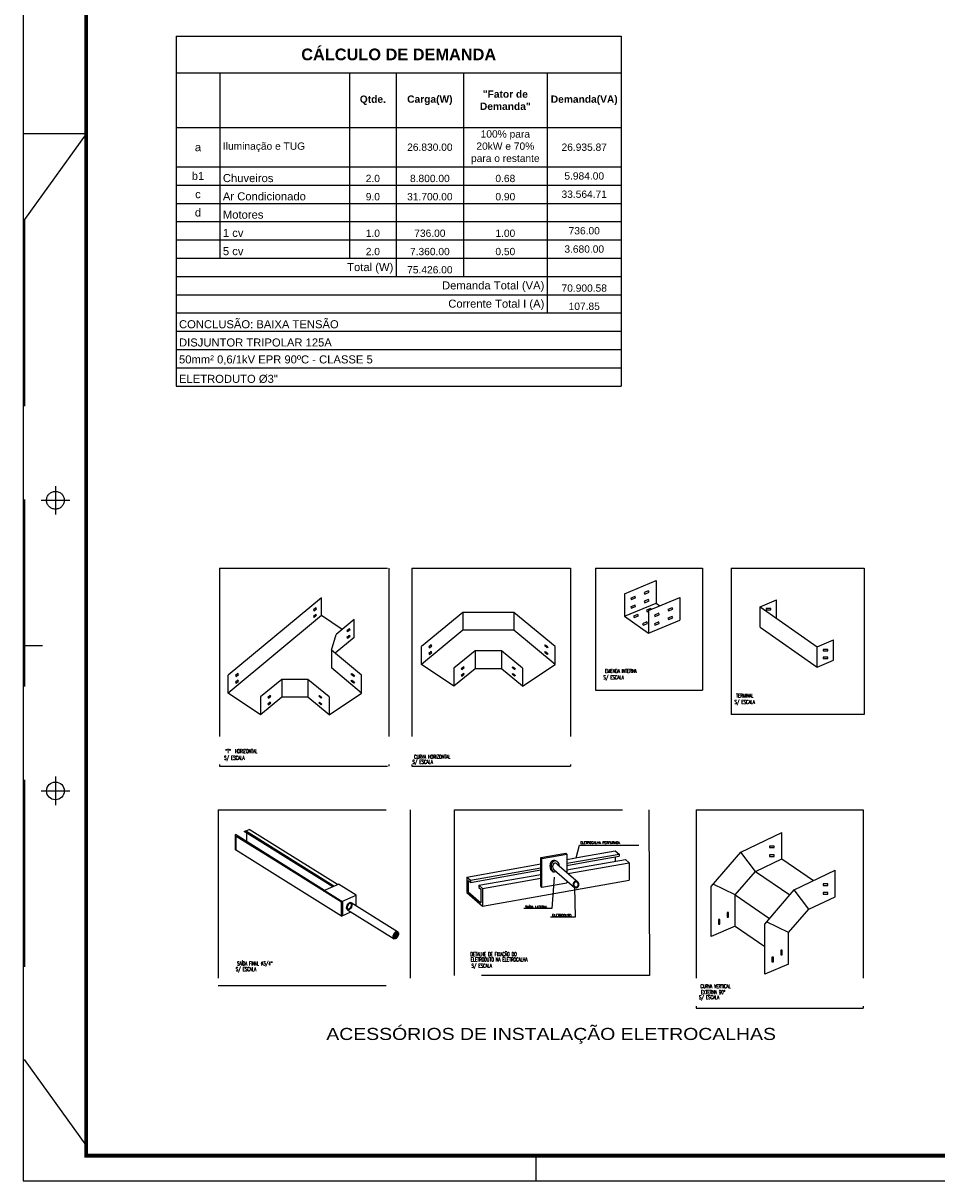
# Model space of a CAD drawing. Extents: x 92.5 to 143.5, y -319.8 to -290.4.
# Tile 1 of 12: x 101.3 to 113.6, y -319.8 to -304.3. Entities that reach past the tile are written whole.
import ezdxf
from ezdxf.enums import TextEntityAlignment as Align

# ---------------------------------------------------------------- set-up
doc = ezdxf.new("R2010")
doc.units = 0
doc.header["$MEASUREMENT"] = 0
doc.linetypes.add('CENTER2', pattern=[1.125, 0.75, -0.125, 0.125, -0.125])
doc.linetypes.add('HIDDEN', pattern=[0.375, 0.25, -0.125])
doc.layers.get('0').update_dxf_attribs({"linetype": 'CONTINUOUS'})
for name, color, linetype in [('EQUIP', 3, 'CONTINUOUS'), ('HACHURAS', 11, 'CONTINUOUS'), ('INDICAÇÃO', 2, 'CONTINUOUS'), ('parede', 8, 'CONTINUOUS'), ('PRANCHA', 8, 'CONTINUOUS')]:
    doc.layers.add(name, color=color, linetype=linetype)
doc.styles.add('ARIAL', font='arial.ttf')
doc.styles.add('ROMANS', font='romans')
doc.styles.add('STYLE3', font='arial.ttf', dxfattribs={"width": 1.15})

# ---------------------------------------------------------------- blocks, each defined once
blk = doc.blocks.new('A1 1-50')
at = {"layer": 'PRANCHA'}
for p, q in [((3794.895, 272.078), (3794.895, 242.703)), ((3795.739, 256.714), (3794.895, 256.714)), ((3794.915, 249.866), (3795.154, 249.866)), ((3795.327, 248.112), (3795.327, 247.73)), ((3795.136, 247.921), (3795.518, 247.921)), ((3801.761, 242.703), (3801.761, 243.04)), ((3794.895, 242.703), (3837.076, 242.703))]:
    blk.add_line(p, q, dxfattribs=at)
at = {"layer": 'PRANCHA', "linetype": 'HIDDEN', "ltscale": 10}
for p, q in [((3795.739, 256.714), (3794.915, 255.569)), ((3794.915, 255.569), (3794.915, 244.325)), ((3795.327, 252.001), (3795.327, 251.62)), ((3795.136, 251.811), (3795.518, 251.811)), ((3795.739, 243.18), (3794.915, 244.325))]:
    blk.add_line(p, q, dxfattribs=at)
at = {"layer": 'PRANCHA', "const_width": 0.0506}
blk.add_lwpolyline([(3795.739, 271.74), (3795.739, 243.04), (3836.739, 243.04), (3836.739, 271.74), (3795.739, 271.74)], dxfattribs=at)
at = {"layer": 'PRANCHA', "linetype": 'HIDDEN', "ltscale": 10}
blk.add_circle((3795.327, 251.811), 0.119, dxfattribs=at)
at = {"layer": 'PRANCHA'}
blk.add_circle((3795.327, 247.921), 0.119, dxfattribs=at)
blk = doc.blocks.new('*T4')
at = {"color": 0, "linetype": 'ByBlock', "lineweight": -2}
for p, q in [((0, 0), (5.957, 0)), ((0, 0), (0, -4.681)), ((5.957, 0), (5.957, -4.681)), ((0, -0.489), (5.957, -0.489)), ((0.587, -0.489), (0.587, -2.97)), ((2.32, -0.489), (2.32, -2.97)), ((2.946, -0.489), (2.946, -3.214)), ((3.846, -0.489), (3.846, -3.214)), ((4.967, -0.489), (4.967, -3.703)), ((0, -1.222), (5.957, -1.222)), ((0, -1.747), (5.957, -1.747)), ((0, -1.992), (5.957, -1.992)), ((0, -2.236), (5.957, -2.236)), ((0, -2.481), (5.957, -2.481)), ((0, -2.725), (5.957, -2.725)), ((0, -2.97), (5.957, -2.97)), ((0, -3.214), (5.957, -3.214)), ((0, -3.459), (5.957, -3.459)), ((0, -3.703), (5.957, -3.703)), ((0, -3.948), (5.957, -3.948)), ((0, -4.192), (5.957, -4.192)), ((0, -4.437), (5.957, -4.437)), ((0, -4.681), (5.957, -4.681))]:
    blk.add_line(p, q, dxfattribs=at)
at = {"color": 0, "char_height": 0.12471}
for s, insert, width, attachment_point in [('{\\fArial|b1|i0|c0;\\H1.254x;CÁLCULO DE DEMANDA}', (2.979, -0.244), 5.87912, 5), ('{\\fArial|b1|i0|c0|p34;\\H0.784x;"Fator de\\PDemanda"}', (4.406, -0.856), 1.04286, 5), ('{\\fArial|b1|i0|c0;\\H0.784x;Qtde.}', (2.633, -0.856), 0.5475, 5), ('{\\fArial|b1|i0|c0;\\H0.784x;Carga(W)}', (3.396, -0.856), 0.82125, 5), ('{\\fArial|b1|i0|c0;\\H0.784x;Demanda(VA)}', (5.462, -0.856), 0.9125, 5), ('{\\fArial|b0|i0|c0;\\H0.784x;100% para 20kW e 70% para o restante}', (4.406, -1.485), 1.04286, 5), ('{\\fArial|b0|i0|c0;\\H0.8623x;a}', (0.293, -1.485), 0.50839, 5), ('{\\fArial|b0|i0|c0;\\H0.784x;Iluminação e TUG}', (0.626, -1.485), 1.65554, 4), ('{\\fArial|b0|i0|c0;\\H0.8623x;b1}', (0.293, -1.87), 0.50839, 5), ('{\\fArial|b0|i0|c0;\\H0.8623x;Chuveiros}', (0.626, -1.953), 1.65554, 7), ('{\\fArial|b0|i0|c0;\\H0.784x;2.0', (2.633, -1.953), 0.5475, 8), ('{\\fArial|b0|i0|c0;\\H0.784x;8.800.00', (3.396, -1.953), 0.82125, 8), ('{\\fArial|b0|i0|c0;\\H0.784x;0.68', (4.406, -1.953), 1.04286, 8), ('{\\fArial|b0|i0|c0;\\H0.784x;5.984.00', (5.462, -1.87), 0.9125, 5), ('{\\fArial|b0|i0|c0;\\H0.8623x;c}', (0.293, -2.114), 0.50839, 5), ('{\\fArial|b0|i0|c0;\\H0.8623x;Ar Condicionado}', (0.626, -2.197), 1.65554, 7), ('{\\fArial|b0|i0|c0;\\H0.784x;9.0', (2.633, -2.197), 0.5475, 8), ('{\\fArial|b0|i0|c0;\\H0.784x;31.700.00', (3.396, -2.197), 0.82125, 8), ('{\\fArial|b0|i0|c0;\\H0.784x;0.90', (4.406, -2.197), 1.04286, 8), ('{\\fArial|b0|i0|c0;\\H0.784x;33.564.71', (5.462, -2.114), 0.9125, 5), ('{\\fArial|b0|i0|c0;\\H0.8623x;d}', (0.293, -2.359), 0.50839, 5), ('{\\fArial|b0|i0|c0;\\H0.8623x;Motores}', (0.626, -2.442), 1.65554, 7), ('{\\fArial|b0|i0|c0;\\H0.8623x;1 cv}', (0.626, -2.686), 1.65554, 7), ('{\\fArial|b0|i0|c0;\\H0.784x;1.0', (2.633, -2.686), 0.5475, 8), ('{\\fArial|b0|i0|c0;\\H0.784x;736.00', (3.396, -2.686), 0.82125, 8), ('{\\fArial|b0|i0|c0;\\H0.784x;1.00', (4.406, -2.686), 1.04286, 8), ('{\\fArial|b0|i0|c0;\\H0.784x;736.00', (5.462, -2.603), 0.9125, 5), ('{\\fArial|b0|i0|c0;\\H0.8623x;5 cv}', (0.626, -2.931), 1.65554, 7), ('{\\fArial|b0|i0|c0;\\H0.784x;2.0', (2.633, -2.931), 0.5475, 8), ('{\\fArial|b0|i0|c0;\\H0.784x;7.360.00', (3.396, -2.931), 0.82125, 8), ('{\\fArial|b0|i0|c0;\\H0.784x;0.50', (4.406, -2.931), 1.04286, 8), ('{\\fArial|b0|i0|c0;\\H0.784x;3.680.00', (5.462, -2.848), 0.9125, 5), ('{\\fArial|b0|i0|c0;\\H0.8623x;Total (W)}', (2.907, -3.175), 2.86786, 9), ('{\\fArial|b0|i0|c0;\\H0.8623x;Demanda Total (VA)}', (4.928, -3.42), 4.8884, 9), ('{\\fArial|b0|i0|c0;\\H0.8623x;Corrente Total I (A)}', (4.928, -3.664), 4.8884, 9), ('{\\fArial|b0|i0|c0;\\H0.8623x;CONCLUSÃO: BAIXA TENSÃO}', (0.039, -3.909), 5.87912, 7), ('{\\fArial|b0|i0|c0;\\H0.8623x;DISJUNTOR TRIPOLAR 125A}', (0.039, -4.153), 5.87912, 7), ('{\\fArial|b0|i0|c0;\\H0.8623x;50mm² 0,6/1kV EPR 90ºC - CLASSE 5}', (0.039, -4.398), 5.87912, 7), ('{\\fArial|b0|i0|c0;\\H0.8623x;ELETRODUTO Ø3"}', (0.039, -4.642), 5.87912, 7)]:
    blk.add_mtext(s, dxfattribs=dict(at, insert=insert, width=width, attachment_point=attachment_point))
at = {"color": 0, "char_height": 0.12471, "style": 'ARIAL'}
for s, insert, width, attachment_point in [('{\\H0.784x;26.830.00', (3.396, -1.485), 0.82125, 5), ('{\\H0.784x;26.935.87', (5.462, -1.485), 0.9125, 5), ('{\\H0.784x;75.426.00', (3.396, -3.175), 0.82125, 8), ('{\\H0.784x;70.900.58', (5.462, -3.42), 0.9125, 8), ('{\\H0.784x;107.85', (5.462, -3.664), 0.9125, 8)]:
    blk.add_mtext(s, dxfattribs=dict(at, insert=insert, width=width, attachment_point=attachment_point))

msp = doc.modelspace()

# ---------------------------------------------------------------- hatches: boundary and pattern name
at = {"layer": 'EQUIP'}
msp.add_hatch(color=2, dxfattribs=at).paths.add_polyline_path([(105.606, -316.082), (105.606, -316.268), (105.627, -316.259), (105.627, -316.084), (105.376, -315.927), (105.364, -315.932)])
h = msp.add_hatch(color=2, dxfattribs=at)
edge = h.paths.add_edge_path()
edge.add_ellipse((106.334, -316.524), major_axis=(0.023, 0.0494), ratio=0.566372, start_angle=180, end_angle=531.8792)
edge.add_line((106.307, -316.571), (106.311, -316.574))

# ---------------------------------------------------------------- linework, layer by layer
at = {"layer": 'EQUIP', "color": 2}
for p, q in [((109.397, -311.955), (109.819, -311.779)), ((109.819, -311.779), (109.819, -312.081)), ((105.342, -312.008), (104.09, -313.045)), ((105.342, -312.248), (105.342, -312.008)), ((109.397, -311.955), (109.397, -312.257)), ((109.537, -311.991), (109.479, -312.015)), ((109.479, -312.015), (109.486, -312.034)), ((109.486, -312.034), (109.544, -312.01)), ((109.544, -312.01), (109.537, -311.991)), ((109.716, -311.916), (109.658, -311.94)), ((109.658, -311.94), (109.666, -311.959)), ((109.666, -311.959), (109.724, -311.935)), ((109.714, -312.181), (110.137, -312.006)), ((109.724, -311.935), (109.716, -311.916)), ((110.137, -312.006), (110.137, -312.307)), ((105.264, -312.145), (105.232, -312.172)), ((105.24, -312.182), (105.273, -312.155)), ((105.273, -312.155), (105.264, -312.145)), ((109.397, -312.257), (109.819, -312.081)), ((109.537, -312.107), (109.479, -312.131)), ((109.479, -312.131), (109.486, -312.149)), ((109.486, -312.149), (109.544, -312.125)), ((109.544, -312.125), (109.537, -312.107)), ((109.716, -312.032), (109.658, -312.056)), ((109.658, -312.056), (109.666, -312.075)), ((109.666, -312.075), (109.724, -312.051)), ((109.748, -312.153), (109.69, -312.177)), ((109.724, -312.051), (109.716, -312.032)), ((109.753, -312.165), (109.748, -312.153)), ((109.819, -312.081), (109.869, -312.117)), ((110.033, -312.143), (109.975, -312.167)), ((109.975, -312.167), (109.983, -312.185)), ((109.983, -312.185), (110.041, -312.161)), ((110.041, -312.161), (110.033, -312.143)), ((111.211, -312.132), (111.429, -312.038)), ((111.211, -312.132), (111.972, -312.666)), ((111.211, -312.404), (111.211, -312.132)), ((111.354, -312.152), (111.291, -312.152)), ((111.291, -312.152), (111.291, -312.172)), ((111.354, -312.172), (111.354, -312.152)), ((111.429, -312.285), (111.429, -312.038)), ((105.342, -312.247), (104.09, -313.284)), ((105.232, -312.172), (105.24, -312.182)), ((105.264, -312.234), (105.232, -312.261)), ((105.232, -312.261), (105.24, -312.271)), ((105.24, -312.271), (105.273, -312.244)), ((105.273, -312.244), (105.264, -312.234)), ((105.617, -312.432), (105.342, -312.248)), ((105.776, -312.299), (105.535, -312.5)), ((105.776, -312.539), (105.776, -312.299)), ((107.23, -312.205), (106.679, -312.661)), ((107.914, -312.205), (107.23, -312.205)), ((107.23, -312.205), (107.23, -312.444)), ((108.465, -312.661), (107.914, -312.205)), ((107.914, -312.205), (107.914, -312.444)), ((109.397, -312.257), (109.714, -312.483)), ((109.573, -312.232), (109.515, -312.256)), ((109.515, -312.256), (109.523, -312.275)), ((109.523, -312.275), (109.581, -312.251)), ((109.581, -312.251), (109.573, -312.232)), ((109.69, -312.177), (109.698, -312.196)), ((109.698, -312.196), (109.714, -312.189)), ((109.714, -312.181), (109.714, -312.483)), ((109.714, -312.483), (110.137, -312.307)), ((109.854, -312.217), (109.796, -312.241)), ((109.796, -312.241), (109.803, -312.26)), ((109.803, -312.26), (109.861, -312.236)), ((109.861, -312.236), (109.854, -312.217)), ((110.033, -312.258), (109.975, -312.282)), ((109.975, -312.282), (109.983, -312.301)), ((109.983, -312.301), (110.041, -312.277)), ((110.041, -312.277), (110.033, -312.258)), ((111.291, -312.172), (111.354, -312.172)), ((105.713, -312.425), (105.681, -312.452)), ((105.681, -312.452), (105.689, -312.462)), ((105.689, -312.462), (105.722, -312.435)), ((105.722, -312.435), (105.713, -312.425)), ((107.23, -312.444), (106.679, -312.901)), ((107.914, -312.444), (107.23, -312.444)), ((108.465, -312.901), (107.914, -312.444)), ((109.694, -312.333), (109.636, -312.357)), ((109.636, -312.357), (109.644, -312.376)), ((109.644, -312.376), (109.702, -312.352)), ((109.702, -312.352), (109.694, -312.333)), ((109.854, -312.333), (109.796, -312.357)), ((109.796, -312.357), (109.803, -312.376)), ((109.803, -312.376), (109.861, -312.352)), ((109.861, -312.352), (109.854, -312.333)), ((111.211, -312.404), (111.972, -312.938)), ((105.474, -312.708), (105.535, -312.5)), ((105.776, -312.539), (105.524, -312.749)), ((105.713, -312.514), (105.681, -312.541)), ((105.681, -312.541), (105.689, -312.551)), ((105.689, -312.551), (105.722, -312.524)), ((105.722, -312.524), (105.713, -312.514)), ((111.972, -312.666), (112.19, -312.572)), ((112.19, -312.844), (112.19, -312.572)), ((105.877, -313.045), (105.474, -312.708)), ((105.474, -312.708), (105.474, -312.947)), ((106.679, -312.901), (106.679, -312.661)), ((106.808, -312.641), (106.776, -312.667)), ((106.776, -312.667), (106.784, -312.678)), ((106.808, -312.73), (106.776, -312.757)), ((106.776, -312.757), (106.784, -312.767)), ((106.784, -312.678), (106.817, -312.651)), ((106.784, -312.767), (106.817, -312.74)), ((106.817, -312.651), (106.808, -312.641)), ((106.817, -312.74), (106.808, -312.73)), ((107.396, -312.718), (107.113, -312.953)), ((107.748, -312.718), (107.396, -312.718)), ((107.396, -312.718), (107.396, -312.958)), ((108.03, -312.953), (107.748, -312.718)), ((107.748, -312.718), (107.748, -312.958)), ((108.327, -312.651), (108.336, -312.641)), ((108.36, -312.678), (108.327, -312.651)), ((108.327, -312.74), (108.336, -312.73)), ((108.36, -312.767), (108.327, -312.74)), ((108.336, -312.641), (108.368, -312.667)), ((108.336, -312.73), (108.368, -312.757)), ((108.368, -312.667), (108.36, -312.678)), ((108.368, -312.757), (108.36, -312.767)), ((108.465, -312.901), (108.465, -312.661)), ((111.972, -312.938), (111.972, -312.666)), ((112.053, -312.701), (112.053, -312.721)), ((112.115, -312.701), (112.053, -312.701)), ((112.053, -312.721), (112.115, -312.721)), ((112.115, -312.721), (112.115, -312.701)), ((107.113, -313.193), (106.679, -312.901)), ((107.243, -312.932), (107.21, -312.959)), ((107.219, -312.969), (107.251, -312.942)), ((107.251, -312.942), (107.243, -312.932)), ((107.893, -312.942), (107.901, -312.932)), ((107.925, -312.969), (107.893, -312.942)), ((107.901, -312.932), (107.934, -312.959)), ((108.03, -313.193), (108.465, -312.901)), ((111.972, -312.938), (112.19, -312.844)), ((112.053, -312.802), (112.053, -312.822)), ((112.115, -312.802), (112.053, -312.802)), ((112.053, -312.822), (112.115, -312.822)), ((112.115, -312.822), (112.115, -312.802)), ((104.09, -313.284), (104.09, -313.045)), ((104.22, -313.024), (104.187, -313.051)), ((104.187, -313.051), (104.196, -313.061)), ((104.196, -313.061), (104.228, -313.034)), ((104.228, -313.034), (104.22, -313.024)), ((105.877, -313.284), (105.474, -312.947)), ((105.739, -313.034), (105.748, -313.024)), ((105.771, -313.061), (105.739, -313.034)), ((105.748, -313.024), (105.78, -313.051)), ((105.78, -313.051), (105.771, -313.061)), ((105.877, -313.284), (105.877, -313.045)), ((107.113, -312.953), (107.113, -313.193)), ((107.396, -312.958), (107.113, -313.193)), ((107.21, -312.959), (107.219, -312.969)), ((107.243, -313.021), (107.21, -313.048)), ((107.21, -313.048), (107.219, -313.058)), ((107.219, -313.058), (107.251, -313.032)), ((107.251, -313.032), (107.243, -313.021)), ((107.748, -312.958), (107.396, -312.958)), ((108.03, -313.193), (107.748, -312.958)), ((107.893, -313.032), (107.901, -313.021)), ((107.925, -313.058), (107.893, -313.032)), ((107.901, -313.021), (107.934, -313.048)), ((107.934, -312.959), (107.925, -312.969)), ((107.934, -313.048), (107.925, -313.058)), ((108.03, -312.953), (108.03, -313.193)), ((104.22, -313.113), (104.187, -313.14)), ((104.187, -313.14), (104.196, -313.15)), ((104.196, -313.15), (104.228, -313.124)), ((104.228, -313.124), (104.22, -313.113)), ((104.808, -313.102), (104.525, -313.336)), ((104.808, -313.102), (104.808, -313.341)), ((105.159, -313.102), (104.808, -313.102)), ((105.159, -313.102), (105.159, -313.341)), ((105.442, -313.336), (105.159, -313.102)), ((105.739, -313.124), (105.748, -313.113)), ((105.771, -313.15), (105.739, -313.124)), ((105.748, -313.113), (105.78, -313.14)), ((105.78, -313.14), (105.771, -313.15)), ((104.525, -313.576), (104.09, -313.284)), ((104.525, -313.336), (104.525, -313.576)), ((104.808, -313.341), (104.525, -313.576)), ((104.654, -313.315), (104.622, -313.342)), ((104.622, -313.342), (104.631, -313.353)), ((104.654, -313.405), (104.622, -313.431)), ((104.631, -313.353), (104.663, -313.326)), ((104.663, -313.326), (104.654, -313.315)), ((104.663, -313.415), (104.654, -313.405)), ((105.159, -313.341), (104.808, -313.341)), ((105.442, -313.576), (105.159, -313.341)), ((105.304, -313.326), (105.313, -313.315)), ((105.337, -313.353), (105.304, -313.326)), ((105.304, -313.415), (105.313, -313.405)), ((105.313, -313.315), (105.345, -313.342)), ((105.313, -313.405), (105.345, -313.431)), ((105.345, -313.342), (105.337, -313.353)), ((105.442, -313.576), (105.877, -313.284)), ((105.442, -313.336), (105.442, -313.576)), ((104.622, -313.431), (104.631, -313.442)), ((104.631, -313.442), (104.663, -313.415)), ((105.337, -313.442), (105.304, -313.415)), ((105.345, -313.431), (105.337, -313.442)), ((104.306, -315.137), (104.37, -315.109)), ((104.823, -315.392), (104.37, -315.109)), ((105.38, -315.925), (104.187, -315.179)), ((104.187, -315.383), (104.187, -315.179)), ((104.365, -315.308), (104.197, -315.204)), ((104.197, -315.39), (104.197, -315.204)), ((105.49, -315.876), (104.306, -315.137)), ((105.507, -315.869), (104.323, -315.13)), ((104.336, -315.156), (104.336, -315.272)), ((110.951, -315.412), (111.5, -315.151)), ((111.5, -315.504), (111.5, -315.151)), ((104.642, -315.667), (104.187, -315.383)), ((104.557, -315.428), (104.363, -315.307)), ((105.555, -315.848), (104.823, -315.392)), ((110.555, -315.871), (110.951, -315.412)), ((111.148, -315.671), (110.951, -315.412)), ((111.337, -315.333), (111.337, -315.353)), ((111.4, -315.333), (111.337, -315.333)), ((111.337, -315.353), (111.4, -315.353)), ((111.4, -315.353), (111.4, -315.333)), ((104.901, -315.643), (104.557, -315.428)), ((111.148, -315.671), (111.5, -315.504)), ((111.337, -315.45), (111.337, -315.47)), ((111.4, -315.45), (111.337, -315.45)), ((111.337, -315.47), (111.4, -315.47)), ((111.4, -315.47), (111.4, -315.45)), ((111.5, -315.504), (111.925, -315.794)), ((105.001, -315.891), (104.642, -315.667)), ((105.606, -316.082), (104.901, -315.643)), ((110.876, -315.985), (111.148, -315.671)), ((111.148, -315.671), (111.608, -315.985)), ((111.666, -315.917), (112.216, -315.656)), ((112.216, -316.009), (112.216, -315.656)), ((105.364, -315.932), (105.569, -315.842)), ((105.806, -315.99), (105.569, -315.842)), ((110.555, -316.54), (110.555, -315.871)), ((110.876, -315.985), (110.58, -315.841)), ((112.053, -315.838), (112.053, -315.858)), ((112.115, -315.838), (112.053, -315.838)), ((112.053, -315.858), (112.115, -315.858)), ((112.115, -315.858), (112.115, -315.838)), ((105.606, -316.268), (105.001, -315.891)), ((105.627, -316.084), (105.376, -315.927)), ((105.613, -316.075), (105.806, -315.99)), ((105.806, -316.13), (105.806, -315.99)), ((110.876, -315.985), (111.336, -316.299)), ((110.876, -316.405), (110.876, -315.985)), ((111.271, -316.375), (111.666, -315.917)), ((111.863, -316.176), (111.666, -315.917)), ((111.863, -316.176), (112.216, -316.009)), ((112.053, -315.954), (112.053, -315.975)), ((112.115, -315.954), (112.053, -315.954)), ((112.053, -315.975), (112.115, -315.975)), ((112.115, -315.975), (112.115, -315.954)), ((105.606, -316.268), (105.606, -316.082)), ((105.627, -316.259), (105.627, -316.084)), ((105.689, -316.184), (106.311, -316.574)), ((105.735, -316.086), (106.357, -316.475)), ((111.592, -316.49), (111.863, -316.176)), ((105.606, -316.268), (105.733, -316.212)), ((110.671, -316.313), (110.651, -316.313)), ((110.651, -316.313), (110.651, -316.376)), ((110.671, -316.376), (110.671, -316.313)), ((110.769, -316.22), (110.769, -316.283)), ((110.789, -316.22), (110.769, -316.22)), ((110.769, -316.283), (110.789, -316.283)), ((110.789, -316.283), (110.789, -316.22)), ((111.592, -316.49), (111.296, -316.346)), ((110.876, -316.405), (110.555, -316.54)), ((110.651, -316.376), (110.671, -316.376)), ((110.876, -316.405), (111.271, -316.674)), ((111.271, -317.045), (111.271, -316.375)), ((111.592, -316.91), (111.592, -316.49)), ((111.367, -316.818), (111.367, -316.881)), ((111.387, -316.818), (111.367, -316.818)), ((111.387, -316.881), (111.387, -316.818)), ((111.485, -316.725), (111.485, -316.788)), ((111.505, -316.725), (111.485, -316.725)), ((111.485, -316.788), (111.505, -316.788)), ((111.505, -316.788), (111.505, -316.725)), ((111.592, -316.91), (111.271, -317.045)), ((111.367, -316.881), (111.387, -316.881))]:
    msp.add_line(p, q, dxfattribs=at)
for centre in [(105.712, -316.135), (106.334, -316.524)]:
    msp.add_ellipse(centre, major_axis=(0.023, 0.0494), ratio=0.566372, dxfattribs=at)
for points in [[(105.731, -316.095), (105.729, -316.094), (105.725, -316.094), (105.715, -316.099), (105.709, -316.104), (105.693, -316.124), (105.686, -316.144), (105.687, -316.168), (105.69, -316.173), (105.697, -316.177), (105.702, -316.176), (105.718, -316.165), (105.726, -316.155), (105.738, -316.128), (105.74, -316.113), (105.736, -316.098), (105.733, -316.096), (105.731, -316.095)], [(106.352, -316.484), (106.35, -316.483), (106.347, -316.483), (106.336, -316.488), (106.33, -316.493), (106.314, -316.513), (106.307, -316.534), (106.308, -316.557), (106.312, -316.563), (106.318, -316.566), (106.324, -316.565), (106.339, -316.554), (106.348, -316.544), (106.359, -316.517), (106.361, -316.502), (106.357, -316.488), (106.355, -316.485), (106.352, -316.484)]]:
    msp.add_open_spline(points, degree=3, knots=[0, 0, 0, 0, 0.595117, 0.595117, 1.190234, 1.190234, 2.309316, 2.309316, 3.118768, 3.118768, 3.928219, 3.928219, 4.737671, 4.737671, 5.696697, 5.696697, 6.283185, 6.283185, 6.283185, 6.283185], dxfattribs=at)
at = {"layer": 'HACHURAS', "linetype": 'CENTER2', "ltscale": 3}
for p, q in [((103.973, -311.615), (103.973, -314.264)), ((103.973, -311.615), (106.24, -311.615)), ((106.24, -311.615), (106.24, -314.264)), ((106.547, -311.615), (106.547, -314.264)), ((106.547, -311.615), (108.672, -311.615)), ((108.672, -311.615), (108.672, -314.264)), ((109.007, -311.615), (109.007, -313.247)), ((109.007, -311.615), (110.438, -311.615)), ((110.438, -311.615), (110.438, -313.247)), ((110.821, -311.615), (110.821, -313.573)), ((110.821, -311.615), (112.603, -311.615)), ((112.603, -311.615), (112.603, -313.573)), ((109.007, -313.247), (110.438, -313.247)), ((112.603, -313.573), (110.821, -313.573)), ((103.973, -314.264), (106.24, -314.264)), ((106.547, -314.264), (108.672, -314.264)), ((103.957, -314.849), (106.525, -314.849)), ((103.957, -314.849), (103.957, -317.196)), ((106.525, -314.849), (106.525, -317.196)), ((107.118, -317.066), (107.118, -314.849)), ((107.118, -314.849), (109.721, -314.849)), ((109.721, -314.849), (109.729, -317.066)), ((110.354, -314.849), (110.354, -317.502)), ((110.354, -314.849), (112.588, -314.849)), ((112.588, -314.849), (112.588, -317.502)), ((109.729, -317.066), (107.118, -317.066)), ((103.957, -317.196), (106.525, -317.196)), ((110.354, -317.502), (112.588, -317.502))]:
    msp.add_line(p, q, dxfattribs=at)
at = {"layer": 'INDICAÇÃO', "color": 7, "ltscale": 2}
for p, q in [((108.749, -315.488), (108.794, -315.32)), ((108.794, -315.32), (109.585, -315.32)), ((108.455, -315.746), (108.423, -316.168)), ((108.724, -315.884), (108.735, -316.283)), ((108.423, -316.168), (108.049, -316.168)), ((108.735, -316.283), (108.405, -316.283))]:
    msp.add_line(p, q, dxfattribs=at)
at = {"layer": 'INDICAÇÃO', "ltscale": 2}
for p, q in [((108.811, -315.477), (109.272, -315.396)), ((109.272, -315.396), (109.322, -315.438)), ((107.283, -315.746), (108.275, -315.571)), ((108.624, -315.51), (108.811, -315.477)), ((108.624, -315.561), (108.861, -315.519)), ((108.624, -315.59), (108.889, -315.543)), ((108.712, -315.685), (109.458, -315.554)), ((108.861, -315.519), (109.322, -315.438)), ((108.889, -315.543), (109.322, -315.467)), ((108.947, -315.592), (109.408, -315.511)), ((109.408, -315.511), (109.458, -315.554)), ((107.333, -315.789), (108.275, -315.623)), ((107.333, -315.818), (108.275, -315.652)), ((107.446, -315.857), (108.275, -315.711)), ((108.624, -315.649), (108.947, -315.592)), ((108.639, -315.698), (108.712, -315.685)), ((107.283, -315.746), (107.283, -315.953)), ((107.283, -315.746), (107.333, -315.789)), ((107.304, -315.792), (107.304, -315.945)), ((107.304, -315.792), (107.333, -315.817)), ((107.333, -315.789), (107.333, -315.818)), ((107.446, -315.857), (107.496, -315.9)), ((107.446, -315.857), (107.496, -315.9)), ((107.446, -315.857), (107.446, -315.885)), ((107.446, -315.885), (107.474, -315.909)), ((107.496, -315.9), (108.275, -315.762)), ((108.721, -315.769), (108.723, -315.768)), ((108.83, -315.9), (109.458, -315.789)), ((107.283, -315.953), (107.496, -316.135)), ((107.304, -315.945), (107.474, -316.09)), ((107.474, -315.909), (107.474, -316.09)), ((107.496, -315.9), (107.496, -315.928)), ((107.496, -315.9), (107.496, -315.928)), ((107.496, -315.9), (107.496, -316.135)), ((107.496, -316.135), (108.4, -315.975)), ((108.4, -315.975), (108.83, -315.9))]:
    msp.add_line(p, q, dxfattribs=at)
at = {"layer": 'INDICAÇÃO', "color": 3, "ltscale": 2}
for p, q in [((108.275, -315.487), (108.611, -315.428)), ((108.275, -315.487), (108.287, -315.497)), ((108.287, -315.497), (108.624, -315.438)), ((108.492, -315.573), (108.77, -315.81)), ((108.611, -315.428), (108.624, -315.438)), ((108.453, -315.652), (108.731, -315.89)), ((108.275, -315.873), (108.287, -315.884)), ((108.287, -315.884), (108.624, -315.824))]:
    msp.add_line(p, q, dxfattribs=at)
at = {"layer": 'INDICAÇÃO', "color": 3, "linetype": 'Continuous'}
for p, q in [((108.275, -315.873), (108.275, -315.487)), ((108.287, -315.884), (108.287, -315.497)), ((108.624, -315.438), (108.624, -315.685)), ((108.624, -315.798), (108.624, -315.824))]:
    msp.add_line(p, q, dxfattribs=at)
at = {"layer": 'INDICAÇÃO', "linetype": 'Continuous'}
for p, q in [((109.272, -315.476), (109.272, -315.535)), ((109.322, -315.438), (109.322, -315.467)), ((109.458, -315.554), (109.458, -315.789))]:
    msp.add_line(p, q, dxfattribs=at)
at = {"layer": 'INDICAÇÃO', "color": 3, "linetype": 'Continuous'}
for centre, major_axis, start_param, end_param in [((108.452, -315.6), (0, 0.0781), -0.520198, 3.560878), ((108.468, -315.608), (0, 0.0781), -1.464633, 2.621395), ((108.468, -315.608), (0, 0.0486), -0.743544, 2.701757)]:
    msp.add_ellipse(centre, major_axis=major_axis, ratio=0.720863, start_param=start_param, end_param=end_param, dxfattribs=at)
for major_axis in [(0, 0.0486), (0, 0.0376)]:
    msp.add_ellipse((108.746, -315.846), major_axis=major_axis, ratio=0.720863, dxfattribs=at)

# ---------------------------------------------------------------- block references
for name, p in [('A1 1-50', (-3693.548, -562.515)), ('*T4', (103.394, -304.495))]:
    msp.add_blockref(name, p)

# ---------------------------------------------------------------- texts
at = {"layer": 'INDICAÇÃO', "color": 4, "linetype": 'Continuous', "style": 'ROMANS', "width": 0.6}
for s, p in [('EMENDA INTERNA', (109.136, -313.015)), ('TERMINAL', (110.889, -313.345)), ('"T"  HORIZONTAL', (104.053, -314.087)), ('CURVA HORIZONTAL', (106.58, -314.162)), ('SAÍDA FINAL %%C3/4" ', (104.211, -316.928)), ('CURVA VERTICAL', (110.411, -317.233)), ('EXTERNA 90%%D', (110.418, -317.312))]:
    msp.add_text(s, height=0.0507, dxfattribs=at).set_placement(p)
for s, p in [('S/ ESCALA', (109.249, -313.099)), ('S/ ESCALA', (111.004, -313.429)), ('S/ ESCALA', (104.174, -314.177)), ('S/ ESCALA', (106.693, -314.23)), ('DETALHE DE FIXAÇÃO DO', (107.643, -316.803)), ('S/ ESCALA', (104.329, -317.005)), ('S/ ESCALA', (107.484, -316.958)), ('ELETRODUTO NA ELETROCALHA', (107.717, -316.875)), ('S/ ESCALA', (110.528, -317.381))]:
    msp.add_text(s, height=0.0507, dxfattribs=at).set_placement(p, align=Align.CENTER)
at = {"layer": 'INDICAÇÃO', "ltscale": 2, "style": 'ROMANS'}
for s, height, p in [('ELETROCALHA PERFURADA', 0.03047, (108.804, -315.301)), ('SAÍDA LATERAL', 0.03047, (108.065, -316.16)), ('ELETRODUTO', 0.0305, (108.428, -316.275))]:
    msp.add_text(s, height=height, dxfattribs=at).set_placement(p)
at = {"layer": 'parede', "color": 4, "style": 'STYLE3', "width": 1.15}
msp.add_text('ACESSÓRIOS DE INSTALAÇÃO ELETROCALHAS ', height=0.16166, dxfattribs=at).set_placement((111.494, -317.927), align=Align.RIGHT)

doc.saveas('drawing.dxf')
